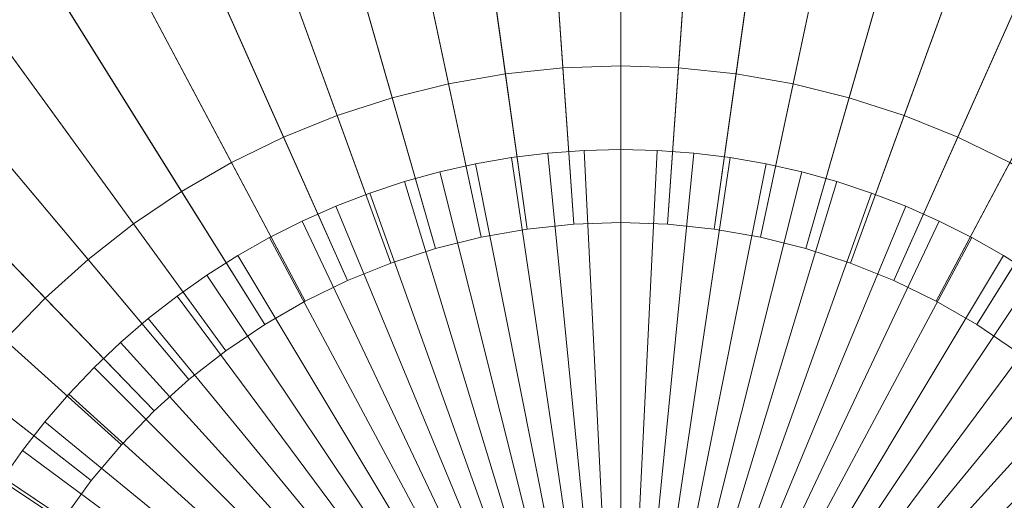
# Model space of a CAD drawing. Header units: centimetres. Extents: x -21.9 to 23.1, y -23 to 22.
# Tile 79 of 192: x -1.7 to 2, y 1 to 2.8. Entities that reach past the tile are written whole.
import ezdxf

# ---------------------------------------------------------------- set-up
doc = ezdxf.new("R2010")
doc.units = ezdxf.units.CM
doc.header["$LTSCALE"] = 2.54
doc.layers.add('Lucido design-1', color=7, linetype='Continuous')

# ---------------------------------------------------------------- blocks, each defined once
blk = doc.blocks.new('Gruppo-2-1')
at = {"color": 5, "linetype": 'Continuous', "lineweight": 9}
for points in [[(0.5828, 7.5506, -935.9022), (0.0205, 7.531, -935.9022), (0.3666, 2.5819, -936.1081), (0.5828, 2.5895, -936.1081)], [(1.145, 7.531, -935.9022), (0.5828, 7.5506, -935.9022), (0.5828, 2.5895, -936.1081), (0.799, 2.5819, -936.1081)], [(0.0205, 7.531, -935.9022), (-0.5391, 7.4722, -935.9022), (0.1514, 2.5593, -936.1081), (0.3666, 2.5819, -936.1081)], [(1.7046, 7.4722, -935.9022), (1.145, 7.531, -935.9022), (0.799, 2.5819, -936.1081), (1.0141, 2.5593, -936.1081)], [(-0.5391, 7.4722, -935.9022), (-1.0931, 7.3745, -935.9022), (-0.0617, 2.5217, -936.1081), (0.1514, 2.5593, -936.1081)], [(2.2587, 7.3745, -935.9022), (1.7046, 7.4722, -935.9022), (1.0141, 2.5593, -936.1081), (1.2272, 2.5217, -936.1081)], [(-1.0931, 7.3745, -935.9022), (-1.639, 7.2383, -935.9022), (-0.2716, 2.4694, -936.1081), (-0.0617, 2.5217, -936.1081)], [(2.8046, 7.2383, -935.9022), (2.2587, 7.3745, -935.9022), (1.2272, 2.5217, -936.1081), (1.4371, 2.4694, -936.1081)], [(-1.639, 7.2383, -935.9022), (-2.1741, 7.0645, -935.9022), (-0.4773, 2.4025, -936.1081), (-0.2716, 2.4694, -936.1081)], [(3.3396, 7.0645, -935.9022), (2.8046, 7.2383, -935.9022), (1.4371, 2.4694, -936.1081), (1.6428, 2.4025, -936.1081)], [(-2.1741, 7.0645, -935.9022), (-2.6958, 6.8537, -935.9022), (-0.6779, 2.3215, -936.1081), (-0.4773, 2.4025, -936.1081)], [(3.8613, 6.8537, -935.9022), (3.3396, 7.0645, -935.9022), (1.6428, 2.4025, -936.1081), (1.8434, 2.3215, -936.1081)], [(0.4075, 1.9964, -948.7081), (0.2331, 1.9781, -948.7081), (-0.461, 6.917, -948.7081), (0.0596, 6.9717, -948.7081)], [(0.5828, 2.0025, -948.7081), (0.4075, 1.9964, -948.7081), (0.0596, 6.9717, -948.7081), (0.5828, 6.99, -948.7081)], [(0.758, 1.9964, -948.7081), (0.5828, 2.0025, -948.7081), (0.5828, 6.99, -948.7081), (1.1059, 6.9717, -948.7081)], [(0.9324, 1.9781, -948.7081), (0.758, 1.9964, -948.7081), (1.1059, 6.9717, -948.7081), (1.6266, 6.917, -948.7081)], [(0.2331, 1.9781, -948.7081), (0.0604, 1.9476, -948.7081), (-0.9766, 6.8261, -948.7081), (-0.461, 6.917, -948.7081)], [(1.1051, 1.9476, -948.7081), (0.9324, 1.9781, -948.7081), (1.6266, 6.917, -948.7081), (2.1421, 6.8261, -948.7081)], [(-2.6958, 6.8537, -935.9022), (-3.2015, 6.6071, -935.9022), (-0.8723, 2.2267, -936.1081), (-0.6779, 2.3215, -936.1081)], [(4.367, 6.6071, -935.9022), (3.8613, 6.8537, -935.9022), (1.8434, 2.3215, -936.1081), (2.0379, 2.2267, -936.1081)], [(0.0604, 1.9476, -948.7081), (-0.1098, 1.9052, -948.7081), (-1.4845, 6.6995, -948.7081), (-0.9766, 6.8261, -948.7081)], [(1.2753, 1.9052, -948.7081), (1.1051, 1.9476, -948.7081), (2.1421, 6.8261, -948.7081), (2.65, 6.6995, -948.7081)], [(-0.1098, 1.9052, -948.7081), (-0.2766, 1.851, -948.7081), (-1.9824, 6.5377, -948.7081), (-1.4845, 6.6995, -948.7081)], [(1.4421, 1.851, -948.7081), (1.2753, 1.9052, -948.7081), (2.65, 6.6995, -948.7081), (3.1479, 6.5377, -948.7081)], [(-3.2015, 6.6071, -935.9022), (-3.6887, 6.3258, -935.9022), (-1.0597, 2.1185, -936.1081), (-0.8723, 2.2267, -936.1081)], [(-0.2766, 1.851, -948.7081), (-0.4392, 1.7853, -948.7081), (-2.4678, 6.3416, -948.7081), (-1.9824, 6.5377, -948.7081)], [(1.6047, 1.7853, -948.7081), (1.4421, 1.851, -948.7081), (3.1479, 6.5377, -948.7081), (3.6333, 6.3416, -948.7081)], [(-0.4392, 1.7853, -948.7081), (-0.5968, 1.7084, -948.7081), (-2.9383, 6.1121, -948.7081), (-2.4678, 6.3416, -948.7081)], [(1.7623, 1.7084, -948.7081), (1.6047, 1.7853, -948.7081), (3.6333, 6.3416, -948.7081), (4.1038, 6.1121, -948.7081)], [(-3.6887, 6.3258, -935.9022), (-4.1551, 6.0112, -935.9022), (-1.2391, 1.9975, -936.1081), (-1.0597, 2.1185, -936.1081)], [(-0.5968, 1.7084, -948.7081), (-0.7487, 1.6207, -948.7081), (-3.3916, 5.8504, -948.7081), (-2.9383, 6.1121, -948.7081)], [(1.9142, 1.6207, -948.7081), (1.7623, 1.7084, -948.7081), (4.1038, 6.1121, -948.7081), (4.5572, 5.8504, -948.7081)], [(-4.1551, 6.0112, -935.9022), (-4.5985, 5.6648, -935.9022), (-1.4095, 1.8643, -936.1081), (-1.2391, 1.9975, -936.1081)], [(-0.7487, 1.6207, -948.7081), (-0.8941, 1.5227, -948.7081), (-3.8256, 5.5576, -948.7081), (-3.3916, 5.8504, -948.7081)], [(2.0596, 1.5227, -948.7081), (1.9142, 1.6207, -948.7081), (4.5572, 5.8504, -948.7081), (4.9912, 5.5576, -948.7081)], [(-4.5985, 5.6648, -935.9022), (-5.0166, 5.2883, -935.9022), (-1.5703, 1.7196, -936.1081), (-1.4095, 1.8643, -936.1081)], [(-0.8941, 1.5227, -948.7081), (-1.0323, 1.4147, -948.7081), (-4.2381, 5.2353, -948.7081), (-3.8256, 5.5576, -948.7081)], [(-5.0166, 5.2883, -935.9022), (-5.4074, 4.8836, -935.9022), (-1.7206, 1.5639, -936.1081), (-1.5703, 1.7196, -936.1081)], [(-1.0323, 1.4147, -948.7081), (-1.1626, 1.2974, -948.7081), (-4.6272, 4.885, -948.7081), (-4.2381, 5.2353, -948.7081)], [(-1.1626, 1.2974, -948.7081), (-1.2844, 1.1712, -948.7081), (-4.9908, 4.5085, -948.7081), (-4.6272, 4.885, -948.7081)], [(-1.2844, 1.1712, -948.7081), (-1.3971, 1.0369, -948.7081), (-5.3273, 4.1075, -948.7081), (-4.9908, 4.5085, -948.7081)], [(-1.3971, 1.0369, -948.7081), (-1.5002, 0.895, -948.7081), (-5.635, 3.6839, -948.7081), (-5.3273, 4.1075, -948.7081)], [(-1.5002, 0.895, -948.7081), (-1.5931, 0.7463, -948.7081), (-5.9124, 3.24, -948.7081), (-5.635, 3.6839, -948.7081)], [(-1.5931, 0.7463, -948.7081), (-1.6755, 0.5914, -948.7081), (-6.1582, 2.7778, -948.7081), (-5.9124, 3.24, -948.7081)], [(0.3666, 2.5819, -937.1277), (0.1514, 2.5593, -937.1277), (0.2331, 1.9781, -937.1277), (0.4075, 1.9964, -937.1277)], [(0.3666, 2.5819, -936.1081), (0.1514, 2.5593, -936.1081), (0.1514, 2.5593, -937.1277), (0.3666, 2.5819, -937.1277)], [(0.5828, 2.5895, -937.1277), (0.3666, 2.5819, -937.1277), (0.4075, 1.9964, -937.1277), (0.5828, 2.0025, -937.1277)], [(0.5828, 2.5895, -936.1081), (0.3666, 2.5819, -936.1081), (0.3666, 2.5819, -937.1277), (0.5828, 2.5895, -937.1277)], [(0.799, 2.5819, -937.1277), (0.5828, 2.5895, -937.1277), (0.5828, 2.0025, -937.1277), (0.758, 1.9964, -937.1277)], [(0.799, 2.5819, -936.1081), (0.5828, 2.5895, -936.1081), (0.5828, 2.5895, -937.1277), (0.799, 2.5819, -937.1277)], [(1.0141, 2.5593, -937.1277), (0.799, 2.5819, -937.1277), (0.758, 1.9964, -937.1277), (0.9324, 1.9781, -937.1277)], [(1.0141, 2.5593, -936.1081), (0.799, 2.5819, -936.1081), (0.799, 2.5819, -937.1277), (1.0141, 2.5593, -937.1277)], [(0.1514, 2.5593, -937.1277), (-0.0617, 2.5217, -937.1277), (0.0604, 1.9476, -937.1277), (0.2331, 1.9781, -937.1277)], [(0.1514, 2.5593, -936.1081), (-0.0617, 2.5217, -936.1081), (-0.0617, 2.5217, -937.1277), (0.1514, 2.5593, -937.1277)], [(1.2272, 2.5217, -937.1277), (1.0141, 2.5593, -937.1277), (0.9324, 1.9781, -937.1277), (1.1051, 1.9476, -937.1277)], [(1.2272, 2.5217, -936.1081), (1.0141, 2.5593, -936.1081), (1.0141, 2.5593, -937.1277), (1.2272, 2.5217, -937.1277)], [(-0.0617, 2.5217, -937.1277), (-0.2716, 2.4694, -937.1277), (-0.1098, 1.9052, -937.1277), (0.0604, 1.9476, -937.1277)], [(-0.0617, 2.5217, -936.1081), (-0.2716, 2.4694, -936.1081), (-0.2716, 2.4694, -937.1277), (-0.0617, 2.5217, -937.1277)], [(1.4371, 2.4694, -937.1277), (1.2272, 2.5217, -937.1277), (1.1051, 1.9476, -937.1277), (1.2753, 1.9052, -937.1277)], [(1.4371, 2.4694, -936.1081), (1.2272, 2.5217, -936.1081), (1.2272, 2.5217, -937.1277), (1.4371, 2.4694, -937.1277)], [(-0.2716, 2.4694, -937.1277), (-0.4773, 2.4025, -937.1277), (-0.2766, 1.851, -937.1277), (-0.1098, 1.9052, -937.1277)], [(-0.2716, 2.4694, -936.1081), (-0.4773, 2.4025, -936.1081), (-0.4773, 2.4025, -937.1277), (-0.2716, 2.4694, -937.1277)], [(1.6428, 2.4025, -937.1277), (1.4371, 2.4694, -937.1277), (1.2753, 1.9052, -937.1277), (1.4421, 1.851, -937.1277)], [(1.6428, 2.4025, -936.1081), (1.4371, 2.4694, -936.1081), (1.4371, 2.4694, -937.1277), (1.6428, 2.4025, -937.1277)], [(-0.4773, 2.4025, -937.1277), (-0.6779, 2.3215, -937.1277), (-0.4392, 1.7853, -937.1277), (-0.2766, 1.851, -937.1277)], [(-0.4773, 2.4025, -936.1081), (-0.6779, 2.3215, -936.1081), (-0.6779, 2.3215, -937.1277), (-0.4773, 2.4025, -937.1277)], [(1.8434, 2.3215, -937.1277), (1.6428, 2.4025, -937.1277), (1.4421, 1.851, -937.1277), (1.6047, 1.7853, -937.1277)], [(1.8434, 2.3215, -936.1081), (1.6428, 2.4025, -936.1081), (1.6428, 2.4025, -937.1277), (1.8434, 2.3215, -937.1277)], [(-0.6779, 2.3215, -937.1277), (-0.8723, 2.2267, -937.1277), (-0.5968, 1.7084, -937.1277), (-0.4392, 1.7853, -937.1277)], [(-0.6779, 2.3215, -936.1081), (-0.8723, 2.2267, -936.1081), (-0.8723, 2.2267, -937.1277), (-0.6779, 2.3215, -937.1277)], [(2.0379, 2.2267, -937.1277), (1.8434, 2.3215, -937.1277), (1.6047, 1.7853, -937.1277), (1.7623, 1.7084, -937.1277)], [(2.0379, 2.2267, -936.1081), (1.8434, 2.3215, -936.1081), (1.8434, 2.3215, -937.1277), (2.0379, 2.2267, -937.1277)], [(0.3097, 2.2621, -936.3095), (0.174, 2.2454, -936.3095), (0.5828, -0.51, -936.3095)], [(0.3097, 2.2621, -936.1095), (0.174, 2.2454, -936.1095), (0.174, 2.2454, -936.3095), (0.3097, 2.2621, -936.3095)], [(0.5828, -0.51, -936.1095), (0.174, 2.2454, -936.1095), (0.3097, 2.2621, -936.1095)], [(0.4461, 2.2722, -936.3095), (0.3097, 2.2621, -936.3095), (0.5828, -0.51, -936.3095)], [(0.4461, 2.2722, -936.1095), (0.3097, 2.2621, -936.1095), (0.3097, 2.2621, -936.3095), (0.4461, 2.2722, -936.3095)], [(0.5828, -0.51, -936.1095), (0.3097, 2.2621, -936.1095), (0.4461, 2.2722, -936.1095)], [(0.5828, 2.2756, -936.3095), (0.4461, 2.2722, -936.3095), (0.5828, -0.51, -936.3095)], [(0.5828, 2.2756, -936.1095), (0.4461, 2.2722, -936.1095), (0.4461, 2.2722, -936.3095), (0.5828, 2.2756, -936.3095)], [(0.5828, -0.51, -936.1095), (0.4461, 2.2722, -936.1095), (0.5828, 2.2756, -936.1095)], [(0.7194, 2.2722, -936.3095), (0.5828, 2.2756, -936.3095), (0.5828, -0.51, -936.3095)], [(0.7194, 2.2722, -936.1095), (0.5828, 2.2756, -936.1095), (0.5828, 2.2756, -936.3095), (0.7194, 2.2722, -936.3095)], [(0.5828, -0.51, -936.1095), (0.5828, 2.2756, -936.1095), (0.7194, 2.2722, -936.1095)], [(0.8558, 2.2621, -936.3095), (0.7194, 2.2722, -936.3095), (0.5828, -0.51, -936.3095)], [(0.5828, -0.51, -936.1095), (0.7194, 2.2722, -936.1095), (0.8558, 2.2621, -936.1095)], [(0.9915, 2.2454, -936.3095), (0.8558, 2.2621, -936.3095), (0.5828, -0.51, -936.3095)], [(0.5828, -0.51, -936.1095), (0.8558, 2.2621, -936.1095), (0.9915, 2.2454, -936.1095)], [(0.8558, 2.2621, -936.1095), (0.7194, 2.2722, -936.1095), (0.7194, 2.2722, -936.3095), (0.8558, 2.2621, -936.3095)], [(0.9915, 2.2454, -936.1095), (0.8558, 2.2621, -936.1095), (0.8558, 2.2621, -936.3095), (0.9915, 2.2454, -936.3095)], [(-0.8723, 2.2267, -937.1277), (-1.0597, 2.1185, -937.1277), (-0.7487, 1.6207, -937.1277), (-0.5968, 1.7084, -937.1277)], [(-0.8723, 2.2267, -936.1081), (-1.0597, 2.1185, -936.1081), (-1.0597, 2.1185, -937.1277), (-0.8723, 2.2267, -937.1277)], [(0.0393, 2.222, -936.3095), (-0.0941, 2.1921, -936.3095), (0.5828, -0.51, -936.3095)], [(0.0393, 2.222, -936.1095), (-0.0941, 2.1921, -936.1095), (-0.0941, 2.1921, -936.3095), (0.0393, 2.222, -936.3095)], [(0.5828, -0.51, -936.1095), (-0.0941, 2.1921, -936.1095), (0.0393, 2.222, -936.1095)], [(0.174, 2.2454, -936.3095), (0.0393, 2.222, -936.3095), (0.5828, -0.51, -936.3095)], [(0.174, 2.2454, -936.1095), (0.0393, 2.222, -936.1095), (0.0393, 2.222, -936.3095), (0.174, 2.2454, -936.3095)], [(0.5828, -0.51, -936.1095), (0.0393, 2.222, -936.1095), (0.174, 2.2454, -936.1095)], [(1.1262, 2.222, -936.3095), (0.9915, 2.2454, -936.3095), (0.5828, -0.51, -936.3095)], [(0.5828, -0.51, -936.1095), (0.9915, 2.2454, -936.1095), (1.1262, 2.222, -936.1095)], [(1.2596, 2.1921, -936.3095), (1.1262, 2.222, -936.3095), (0.5828, -0.51, -936.3095)], [(0.5828, -0.51, -936.1095), (1.1262, 2.222, -936.1095), (1.2596, 2.1921, -936.1095)], [(1.1262, 2.222, -936.1095), (0.9915, 2.2454, -936.1095), (0.9915, 2.2454, -936.3095), (1.1262, 2.222, -936.3095)], [(1.2596, 2.1921, -936.1095), (1.1262, 2.222, -936.1095), (1.1262, 2.222, -936.3095), (1.2596, 2.1921, -936.3095)], [(2.2252, 2.1185, -937.1277), (2.0379, 2.2267, -937.1277), (1.7623, 1.7084, -937.1277), (1.9142, 1.6207, -937.1277)], [(-0.0941, 2.1921, -936.3095), (-0.2258, 2.1556, -936.3095), (0.5828, -0.51, -936.3095)], [(-0.0941, 2.1921, -936.1095), (-0.2258, 2.1556, -936.1095), (-0.2258, 2.1556, -936.3095), (-0.0941, 2.1921, -936.3095)], [(0.5828, -0.51, -936.1095), (-0.2258, 2.1556, -936.1095), (-0.0941, 2.1921, -936.1095)], [(1.3914, 2.1556, -936.3095), (1.2596, 2.1921, -936.3095), (0.5828, -0.51, -936.3095)], [(0.5828, -0.51, -936.1095), (1.2596, 2.1921, -936.1095), (1.3914, 2.1556, -936.1095)], [(1.3914, 2.1556, -936.1095), (1.2596, 2.1921, -936.1095), (1.2596, 2.1921, -936.3095), (1.3914, 2.1556, -936.3095)], [(-0.2258, 2.1556, -936.3095), (-0.3556, 2.1127, -936.3095), (0.5828, -0.51, -936.3095)], [(-0.2258, 2.1556, -936.1095), (-0.3556, 2.1127, -936.1095), (-0.3556, 2.1127, -936.3095), (-0.2258, 2.1556, -936.3095)], [(0.5828, -0.51, -936.1095), (-0.3556, 2.1127, -936.1095), (-0.2258, 2.1556, -936.1095)], [(1.5212, 2.1127, -936.3095), (1.3914, 2.1556, -936.3095), (0.5828, -0.51, -936.3095)], [(0.5828, -0.51, -936.1095), (1.3914, 2.1556, -936.1095), (1.5212, 2.1127, -936.1095)], [(1.5212, 2.1127, -936.1095), (1.3914, 2.1556, -936.1095), (1.3914, 2.1556, -936.3095), (1.5212, 2.1127, -936.3095)], [(-1.0597, 2.1185, -937.1277), (-1.2391, 1.9975, -937.1277), (-0.8941, 1.5227, -937.1277), (-0.7487, 1.6207, -937.1277)], [(-1.0597, 2.1185, -936.1081), (-1.2391, 1.9975, -936.1081), (-1.2391, 1.9975, -937.1277), (-1.0597, 2.1185, -937.1277)], [(-0.3556, 2.1127, -936.3095), (-0.4832, 2.0635, -936.3095), (0.5828, -0.51, -936.3095)], [(-0.3556, 2.1127, -936.1095), (-0.4832, 2.0635, -936.1095), (-0.4832, 2.0635, -936.3095), (-0.3556, 2.1127, -936.3095)], [(0.5828, -0.51, -936.1095), (-0.4832, 2.0635, -936.1095), (-0.3556, 2.1127, -936.1095)], [(1.6487, 2.0635, -936.3095), (1.5212, 2.1127, -936.3095), (0.5828, -0.51, -936.3095)], [(0.5828, -0.51, -936.1095), (1.5212, 2.1127, -936.1095), (1.6487, 2.0635, -936.1095)], [(1.6487, 2.0635, -936.1095), (1.5212, 2.1127, -936.1095), (1.5212, 2.1127, -936.3095), (1.6487, 2.0635, -936.3095)], [(2.4046, 1.9975, -937.1277), (2.2252, 2.1185, -937.1277), (1.9142, 1.6207, -937.1277), (2.0596, 1.5227, -937.1277)], [(-0.4832, 2.0635, -936.3095), (-0.6082, 2.0081, -936.3095), (0.5828, -0.51, -936.3095)], [(-0.4832, 2.0635, -936.1095), (-0.6082, 2.0081, -936.1095), (-0.6082, 2.0081, -936.3095), (-0.4832, 2.0635, -936.3095)], [(0.5828, -0.51, -936.1095), (-0.6082, 2.0081, -936.1095), (-0.4832, 2.0635, -936.1095)], [(1.7737, 2.0081, -936.3095), (1.6487, 2.0635, -936.3095), (0.5828, -0.51, -936.3095)], [(0.5828, -0.51, -936.1095), (1.6487, 2.0635, -936.1095), (1.7737, 2.0081, -936.1095)], [(1.7737, 2.0081, -936.1095), (1.6487, 2.0635, -936.1095), (1.6487, 2.0635, -936.3095), (1.7737, 2.0081, -936.3095)], [(-1.2391, 1.9975, -937.1277), (-1.4095, 1.8643, -937.1277), (-1.0323, 1.4147, -937.1277), (-0.8941, 1.5227, -937.1277)], [(-1.2391, 1.9975, -936.1081), (-1.4095, 1.8643, -936.1081), (-1.4095, 1.8643, -937.1277), (-1.2391, 1.9975, -937.1277)], [(-0.6082, 2.0081, -936.3095), (-0.7303, 1.9466, -936.3095), (0.5828, -0.51, -936.3095)], [(-0.6082, 2.0081, -936.1095), (-0.7303, 1.9466, -936.1095), (-0.7303, 1.9466, -936.3095), (-0.6082, 2.0081, -936.3095)], [(0.5828, -0.51, -936.1095), (-0.7303, 1.9466, -936.1095), (-0.6082, 2.0081, -936.1095)], [(0.4075, 1.9964, -937.1277), (0.2331, 1.9781, -937.1277), (0.2331, 1.9781, -948.7081), (0.4075, 1.9964, -948.7081)], [(0.5828, 2.0025, -937.1277), (0.4075, 1.9964, -937.1277), (0.4075, 1.9964, -948.7081), (0.5828, 2.0025, -948.7081)], [(1.8959, 1.9466, -936.3095), (1.7737, 2.0081, -936.3095), (0.5828, -0.51, -936.3095)], [(0.5828, -0.51, -936.1095), (1.7737, 2.0081, -936.1095), (1.8959, 1.9466, -936.1095)], [(0.758, 1.9964, -937.1277), (0.5828, 2.0025, -937.1277), (0.5828, 2.0025, -948.7081), (0.758, 1.9964, -948.7081)], [(0.9324, 1.9781, -937.1277), (0.758, 1.9964, -937.1277), (0.758, 1.9964, -948.7081), (0.9324, 1.9781, -948.7081)], [(1.8959, 1.9466, -936.1095), (1.7737, 2.0081, -936.1095), (1.7737, 2.0081, -936.3095), (1.8959, 1.9466, -936.3095)], [(0.2331, 1.9781, -937.1277), (0.0604, 1.9476, -937.1277), (0.0604, 1.9476, -948.7081), (0.2331, 1.9781, -948.7081)], [(1.1051, 1.9476, -937.1277), (0.9324, 1.9781, -937.1277), (0.9324, 1.9781, -948.7081), (1.1051, 1.9476, -948.7081)], [(-0.7303, 1.9466, -936.3095), (-0.8493, 1.8793, -936.3095), (0.5828, -0.51, -936.3095)], [(-0.7303, 1.9466, -936.1095), (-0.8493, 1.8793, -936.1095), (-0.8493, 1.8793, -936.3095), (-0.7303, 1.9466, -936.3095)], [(0.5828, -0.51, -936.1095), (-0.8493, 1.8793, -936.1095), (-0.7303, 1.9466, -936.1095)], [(0.0604, 1.9476, -937.1277), (-0.1098, 1.9052, -937.1277), (-0.1098, 1.9052, -948.7081), (0.0604, 1.9476, -948.7081)], [(2.0148, 1.8793, -936.3095), (1.8959, 1.9466, -936.3095), (0.5828, -0.51, -936.3095)], [(0.5828, -0.51, -936.1095), (1.8959, 1.9466, -936.1095), (2.0148, 1.8793, -936.1095)], [(1.2753, 1.9052, -937.1277), (1.1051, 1.9476, -937.1277), (1.1051, 1.9476, -948.7081), (1.2753, 1.9052, -948.7081)], [(2.0148, 1.8793, -936.1095), (1.8959, 1.9466, -936.1095), (1.8959, 1.9466, -936.3095), (2.0148, 1.8793, -936.3095)], [(-0.8493, 1.8793, -936.3095), (-0.9648, 1.8061, -936.3095), (0.5828, -0.51, -936.3095)], [(-0.8493, 1.8793, -936.1095), (-0.9648, 1.8061, -936.1095), (-0.9648, 1.8061, -936.3095), (-0.8493, 1.8793, -936.3095)], [(0.5828, -0.51, -936.1095), (-0.9648, 1.8061, -936.1095), (-0.8493, 1.8793, -936.1095)], [(-0.1098, 1.9052, -937.1277), (-0.2766, 1.851, -937.1277), (-0.2766, 1.851, -948.7081), (-0.1098, 1.9052, -948.7081)], [(2.1303, 1.8061, -936.3095), (2.0148, 1.8793, -936.3095), (0.5828, -0.51, -936.3095)], [(0.5828, -0.51, -936.1095), (2.0148, 1.8793, -936.1095), (2.1303, 1.8061, -936.1095)], [(1.4421, 1.851, -937.1277), (1.2753, 1.9052, -937.1277), (1.2753, 1.9052, -948.7081), (1.4421, 1.851, -948.7081)], [(2.1303, 1.8061, -936.1095), (2.0148, 1.8793, -936.1095), (2.0148, 1.8793, -936.3095), (2.1303, 1.8061, -936.3095)], [(-1.4095, 1.8643, -937.1277), (-1.5703, 1.7196, -937.1277), (-1.1626, 1.2974, -937.1277), (-1.0323, 1.4147, -937.1277)], [(-1.4095, 1.8643, -936.1081), (-1.5703, 1.7196, -936.1081), (-1.5703, 1.7196, -937.1277), (-1.4095, 1.8643, -937.1277)], [(-0.2766, 1.851, -937.1277), (-0.4392, 1.7853, -937.1277), (-0.4392, 1.7853, -948.7081), (-0.2766, 1.851, -948.7081)], [(1.6047, 1.7853, -937.1277), (1.4421, 1.851, -937.1277), (1.4421, 1.851, -948.7081), (1.6047, 1.7853, -948.7081)], [(-0.9648, 1.8061, -936.3095), (-1.0766, 1.7273, -936.3095), (0.5828, -0.51, -936.3095)], [(-0.9648, 1.8061, -936.1095), (-1.0766, 1.7273, -936.1095), (-1.0766, 1.7273, -936.3095), (-0.9648, 1.8061, -936.3095)], [(0.5828, -0.51, -936.1095), (-1.0766, 1.7273, -936.1095), (-0.9648, 1.8061, -936.1095)], [(2.2421, 1.7273, -936.3095), (2.1303, 1.8061, -936.3095), (0.5828, -0.51, -936.3095)], [(0.5828, -0.51, -936.1095), (2.1303, 1.8061, -936.1095), (2.2421, 1.7273, -936.1095)], [(-0.4392, 1.7853, -937.1277), (-0.5968, 1.7084, -937.1277), (-0.5968, 1.7084, -948.7081), (-0.4392, 1.7853, -948.7081)], [(1.7623, 1.7084, -937.1277), (1.6047, 1.7853, -937.1277), (1.6047, 1.7853, -948.7081), (1.7623, 1.7084, -948.7081)], [(-1.5703, 1.7196, -937.1277), (-1.7206, 1.5639, -937.1277), (-1.2844, 1.1712, -937.1277), (-1.1626, 1.2974, -937.1277)], [(-1.5703, 1.7196, -936.1081), (-1.7206, 1.5639, -936.1081), (-1.7206, 1.5639, -937.1277), (-1.5703, 1.7196, -937.1277)], [(-1.0766, 1.7273, -936.3095), (-1.1843, 1.6432, -936.3095), (0.5828, -0.51, -936.3095)], [(-1.0766, 1.7273, -936.1095), (-1.1843, 1.6432, -936.1095), (-1.1843, 1.6432, -936.3095), (-1.0766, 1.7273, -936.3095)], [(0.5828, -0.51, -936.1095), (-1.1843, 1.6432, -936.1095), (-1.0766, 1.7273, -936.1095)], [(-0.5968, 1.7084, -937.1277), (-0.7487, 1.6207, -937.1277), (-0.7487, 1.6207, -948.7081), (-0.5968, 1.7084, -948.7081)], [(2.3499, 1.6432, -936.3095), (2.2421, 1.7273, -936.3095), (0.5828, -0.51, -936.3095)], [(0.5828, -0.51, -936.1095), (2.2421, 1.7273, -936.1095), (2.3499, 1.6432, -936.1095)], [(1.9142, 1.6207, -937.1277), (1.7623, 1.7084, -937.1277), (1.7623, 1.7084, -948.7081), (1.9142, 1.6207, -948.7081)], [(-1.1843, 1.6432, -936.3095), (-1.2879, 1.554, -936.3095), (0.5828, -0.51, -936.3095)], [(-1.1843, 1.6432, -936.1095), (-1.2879, 1.554, -936.1095), (-1.2879, 1.554, -936.3095), (-1.1843, 1.6432, -936.3095)], [(0.5828, -0.51, -936.1095), (-1.2879, 1.554, -936.1095), (-1.1843, 1.6432, -936.1095)], [(-0.7487, 1.6207, -937.1277), (-0.8941, 1.5227, -937.1277), (-0.8941, 1.5227, -948.7081), (-0.7487, 1.6207, -948.7081)], [(2.4534, 1.554, -936.3095), (2.3499, 1.6432, -936.3095), (0.5828, -0.51, -936.3095)], [(0.5828, -0.51, -936.1095), (2.3499, 1.6432, -936.1095), (2.4534, 1.554, -936.1095)], [(2.0596, 1.5227, -937.1277), (1.9142, 1.6207, -937.1277), (1.9142, 1.6207, -948.7081), (2.0596, 1.5227, -948.7081)], [(-1.7206, 1.5639, -937.1277), (-1.8596, 1.3982, -937.1277), (-1.3971, 1.0369, -937.1277), (-1.2844, 1.1712, -937.1277)], [(-1.2879, 1.554, -936.3095), (-1.387, 1.4597, -936.3095), (0.5828, -0.51, -936.3095)], [(-1.2879, 1.554, -936.1095), (-1.387, 1.4597, -936.1095), (-1.387, 1.4597, -936.3095), (-1.2879, 1.554, -936.3095)], [(0.5828, -0.51, -936.1095), (-1.387, 1.4597, -936.1095), (-1.2879, 1.554, -936.1095)], [(2.5525, 1.4597, -936.3095), (2.4534, 1.554, -936.3095), (0.5828, -0.51, -936.3095)], [(0.5828, -0.51, -936.1095), (2.4534, 1.554, -936.1095), (2.5525, 1.4597, -936.1095)], [(-0.8941, 1.5227, -937.1277), (-1.0323, 1.4147, -937.1277), (-1.0323, 1.4147, -948.7081), (-0.8941, 1.5227, -948.7081)], [(-1.387, 1.4597, -936.3095), (-1.4812, 1.3607, -936.3095), (0.5828, -0.51, -936.3095)], [(-1.387, 1.4597, -936.1095), (-1.4812, 1.3607, -936.1095), (-1.4812, 1.3607, -936.3095), (-1.387, 1.4597, -936.3095)], [(0.5828, -0.51, -936.1095), (-1.4812, 1.3607, -936.1095), (-1.387, 1.4597, -936.1095)], [(2.6467, 1.3607, -936.3095), (2.5525, 1.4597, -936.3095), (0.5828, -0.51, -936.3095)], [(0.5828, -0.51, -936.1095), (2.5525, 1.4597, -936.1095), (2.6467, 1.3607, -936.1095)], [(-1.0323, 1.4147, -937.1277), (-1.1626, 1.2974, -937.1277), (-1.1626, 1.2974, -948.7081), (-1.0323, 1.4147, -948.7081)], [(-1.8596, 1.3982, -937.1277), (-1.9868, 1.2232, -937.1277), (-1.5002, 0.895, -937.1277), (-1.3971, 1.0369, -937.1277)], [(-1.4812, 1.3607, -936.3095), (-1.5705, 1.2571, -936.3095), (0.5828, -0.51, -936.3095)], [(-1.4812, 1.3607, -936.1095), (-1.5705, 1.2571, -936.1095), (-1.5705, 1.2571, -936.3095), (-1.4812, 1.3607, -936.3095)], [(0.5828, -0.51, -936.1095), (-1.5705, 1.2571, -936.1095), (-1.4812, 1.3607, -936.1095)], [(2.736, 1.2571, -936.3095), (2.6467, 1.3607, -936.3095), (0.5828, -0.51, -936.3095)], [(0.5828, -0.51, -936.1095), (2.6467, 1.3607, -936.1095), (2.736, 1.2571, -936.1095)], [(-1.1626, 1.2974, -937.1277), (-1.2844, 1.1712, -937.1277), (-1.2844, 1.1712, -948.7081), (-1.1626, 1.2974, -948.7081)], [(-1.5705, 1.2571, -936.3095), (-1.6546, 1.1493, -936.3095), (0.5828, -0.51, -936.3095)], [(-1.5705, 1.2571, -936.1095), (-1.6546, 1.1493, -936.1095), (-1.6546, 1.1493, -936.3095), (-1.5705, 1.2571, -936.3095)], [(0.5828, -0.51, -936.1095), (-1.6546, 1.1493, -936.1095), (-1.5705, 1.2571, -936.1095)], [(2.8201, 1.1493, -936.3095), (2.736, 1.2571, -936.3095), (0.5828, -0.51, -936.3095)], [(0.5828, -0.51, -936.1095), (2.736, 1.2571, -936.1095), (2.8201, 1.1493, -936.1095)], [(-1.9868, 1.2232, -937.1277), (-2.1014, 1.0397, -937.1277), (-1.5931, 0.7463, -937.1277), (-1.5002, 0.895, -937.1277)], [(-1.6546, 1.1493, -936.3095), (-1.7333, 1.0376, -936.3095), (0.5828, -0.51, -936.3095)], [(-1.6546, 1.1493, -936.1095), (-1.7333, 1.0376, -936.1095), (-1.7333, 1.0376, -936.3095), (-1.6546, 1.1493, -936.3095)], [(0.5828, -0.51, -936.1095), (-1.7333, 1.0376, -936.1095), (-1.6546, 1.1493, -936.1095)], [(-1.2844, 1.1712, -937.1277), (-1.3971, 1.0369, -937.1277), (-1.3971, 1.0369, -948.7081), (-1.2844, 1.1712, -948.7081)], [(2.8988, 1.0376, -936.3095), (2.8201, 1.1493, -936.3095), (0.5828, -0.51, -936.3095)], [(0.5828, -0.51, -936.1095), (2.8201, 1.1493, -936.1095), (2.8988, 1.0376, -936.1095)], [(-2.1014, 1.0397, -937.1277), (-2.203, 0.8487, -937.1277), (-1.6755, 0.5914, -937.1277), (-1.5931, 0.7463, -937.1277)], [(-1.7333, 1.0376, -936.3095), (-1.8065, 0.9221, -936.3095), (0.5828, -0.51, -936.3095)], [(0.5828, -0.51, -936.1095), (-1.8065, 0.9221, -936.1095), (-1.7333, 1.0376, -936.1095)], [(-1.3971, 1.0369, -937.1277), (-1.5002, 0.895, -937.1277), (-1.5002, 0.895, -948.7081), (-1.3971, 1.0369, -948.7081)], [(2.972, 0.9221, -936.3095), (2.8988, 1.0376, -936.3095), (0.5828, -0.51, -936.3095)], [(0.5828, -0.51, -936.1095), (2.8988, 1.0376, -936.1095), (2.972, 0.9221, -936.1095)]]:
    blk.add_3dface(points, dxfattribs=at)

msp = doc.modelspace()

# ---------------------------------------------------------------- block references
at = {"layer": 'Lucido design-1', "color": 5, "true_color": 0x0000ff}
msp.add_blockref('Gruppo-2-1', (0, 0), dxfattribs=at)

doc.saveas('drawing.dxf')
